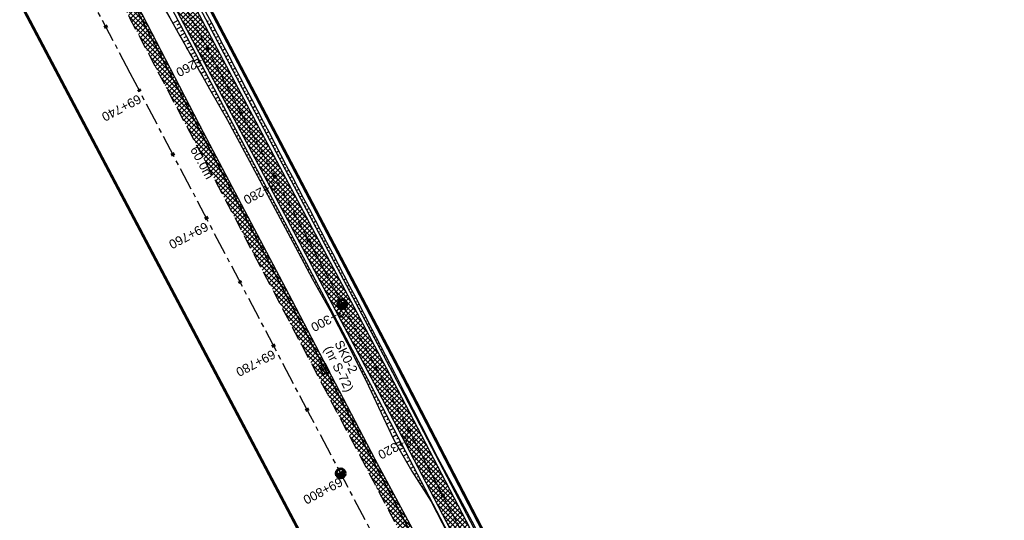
# Model space of a CAD drawing. Header units: metres. Extents: x 7529682 to 7533711, y 5721186 to 5727842.
# Tile 23 of 110: x 7531210 to 7531346, y 5724854 to 5724924. Entities that reach past the tile are written whole.
import ezdxf

# ---------------------------------------------------------------- set-up
doc = ezdxf.new("R2010")
doc.units = ezdxf.units.M
for name, pattern in [('817-dzialki-09-05-04$0$HIDDEN', [0.375, 0.25, -0.125]), ('CENTER', [50.8, 31.75, -6.35, 6.35, -6.35]), ('HIDDEN', [9.525, 6.35, -3.175])]:
    doc.linetypes.add(name, pattern=pattern)
for name, color, linetype in [('C-DROGI-SYTUACJA-ETYKIETY', 7, 'Continuous'), ('D-hatch-pobocza', 131, 'Continuous'), ('D-pobocza', 7, 'Continuous'), ('D-skarpa', 7, 'Continuous'), ('D-skarpa-kreskowanie', 7, 'Continuous')]:
    doc.layers.add(name, color=color, linetype=linetype)
doc.layers.add('D-hatch-ciag-pieszo-rowerowy', color=7, linetype='Continuous', lineweight=13, true_color=0xff9f80)
doc.layers.add('D-LR-etap-III', color=7, linetype='817-dzialki-09-05-04$0$HIDDEN', lineweight=50, true_color=0xff1aff)
for name, color, linetype, lineweight in [('D-krawędzie', 7, 'Continuous', 30), ('D-obrzeża', 7, 'Continuous', 30), ('D-oś', 10, 'CENTER', 30), ('Sieci-T-kanal technologiczny', 4, 'kt kanał technologiczny', 30)]:
    doc.layers.add(name, color=color, linetype=linetype, lineweight=lineweight)
for name, color, linetype, true_color in [('D-opis-KT-dlugosci', 7, 'Continuous', 0xff8000), ('D-opis-KT-studnie', 7, 'Continuous', 0xff8000), ('poprzeczki', 7, 'Continuous', 0x0000c7)]:
    doc.layers.add(name, color=color, linetype=linetype, true_color=true_color)
doc.styles.add('ARIAL', font='arial.ttf', dxfattribs={"height": 1})
doc.styles.get("Standard").update_dxf_attribs({"font": 'arial.ttf'})
doc.linetypes.add('kt kanał technologiczny', pattern='A,1,-0.8,["kt",Standard,S=0.5,R=0,X=-0.7,Y=-0.15],-0.3', length=2.1)

# ---------------------------------------------------------------- blocks, each defined once
blk = doc.blocks.new('kilometraz')
at = {"linetype": 'ByBlock', "lineweight": -2}
blk.add_hatch(color=0, dxfattribs=at).paths.add_polyline_path([(0, -0.28125, 0.41421356), (0.28125, 0, 0.41421356), (0, 0.28125)])
at = {"color": 0, "linetype": 'ByBlock', "lineweight": -2}
blk.add_line((0, 0.28125), (0, -0.28125), dxfattribs=at)
blk.add_circle((0, 0), 0.28125, dxfattribs=at)
blk = doc.blocks.new('AeccTickLine')
at = {"color": 0, "linetype": 'ByBlock', "lineweight": -2}
blk.add_line((0, 1), (0, -1), dxfattribs=at)
blk = doc.blocks.new('SKR2')
at = {"layer": 'Sieci-T-kanal technologiczny', "color": 2, "lineweight": 25}
for points in [[(0.03, -0.19), (0.96, -1.15), (0.28, -1.81), (-0.65, -0.84)], [(-0.04, -0.54), (0.61, -1.21), (0.23, -1.57), (-0.41, -0.9)]]:
    blk.add_lwpolyline(points, close=True, dxfattribs=at)
blk.add_lwpolyline([(-0.09, -1.23), (0.28, -0.87)], dxfattribs=at)

msp = doc.modelspace()

# ---------------------------------------------------------------- hatches: boundary and pattern name
at = {"layer": 'D-hatch-ciag-pieszo-rowerowy'}
h = msp.add_hatch(dxfattribs=at)
h.set_pattern_fill('ANSI37', color=256, scale=0.15, style=0)
h.set_pattern_definition([(45, (0.88535, 0.46493), (-0.33675960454, 0.33675960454), []), (135, (0.88535, 0.46493), (-0.33675960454, -0.33675960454), [])])
h.paths.add_polyline_path([(7531176, 5725035.63), (7531173.78, 5725034.49), (7531202.52, 5724979.8), (7531233.7, 5724920.95), (7531258.82, 5724873.47), (7531292.22, 5724809.51), (7531303.7, 5724787.48), (7531306.47, 5724787.58), (7531294.44, 5724810.66), (7531261.04, 5724874.64), (7531235.91, 5724922.12), (7531204.73, 5724980.96)])
at = {"layer": 'D-hatch-pobocza'}
h = msp.add_hatch(dxfattribs=at)
h.set_pattern_fill('ANSI37', color=256, scale=0.15, style=0)
h.set_pattern_definition([(45, (0, 0), (-0.33675960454, 0.33675960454), []), (135, (0, 0), (-0.33675960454, -0.33675960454), [])])
h.paths.add_polyline_path([(7531224.12, 5724929.62), (7531213.15, 5724949.98), (7531200.73, 5724973.91), (7531188.83, 5724996.41), (7531176.89, 5725019.33), (7531166.91, 5725038.07), (7531158.98, 5725054.06), (7531158.14, 5725051.39), (7531167.38, 5725033.77), (7531197.16, 5724976.99), (7531228.15, 5724918.03), (7531253.15, 5724870.49), (7531286.8, 5724806.65), (7531296.23, 5724788.68), (7531298.78, 5724787.52), (7531278.14, 5724826.49), (7531263.88, 5724853.83), (7531259.01, 5724862.85), (7531247.51, 5724884.88), (7531235.21, 5724908.21)])

# ---------------------------------------------------------------- linework, layer by layer
at = {"layer": 'D-krawędzie', "linetype": 'HIDDEN', "ltscale": 0.3, "flags": 128}
msp.add_lwpolyline([(7530572.01, 5726166.06), (7530599.74, 5726113.52), (7530641.56, 5726032.01), (7530660.96, 5725995.07), (7530689.13, 5725941.54), (7530707.34, 5725907.03), (7530725.26, 5725873.09), (7530743.97, 5725837.65), (7530770.53, 5725787.12), (7530787.86, 5725754.27), (7530809.9, 5725712.54), (7530824.74, 5725684.39), (7530840.86, 5725653.69), (7530860.68, 5725616.15), (7530865.28, 5725607.39), (7530878.05, 5725583.08), (7530918.17, 5725507.18), (7530950.16, 5725446.31), (7530993.42, 5725364.26), (7531022.77, 5725308.72), (7531053.81, 5725249.87), (7531081.17, 5725197.87), (7531103.9, 5725154.54), (7531128.12, 5725108.45), (7531149.3, 5725068.25), (7531167.38, 5725033.77), (7531197.16, 5724976.99), (7531228.15, 5724918.03), (7531253.15, 5724870.49), (7531286.8, 5724806.65), (7531306.74, 5724768.66), (7531335.09, 5724714.65), (7531357.32, 5724672.44), (7531373.64, 5724641.45), (7531392.16, 5724606), (7531418.48, 5724555.85), (7531439.73, 5724515.58), (7531476.36, 5724446.19), (7531491.8, 5724416.76), (7531531.9, 5724339.93), (7531557.23, 5724291.66), (7531569.85, 5724267.58), (7531591.38, 5724226.55), (7531610, 5724191.1), (7531616.88, 5724178), (7531629.98, 5724153.03), (7531641.01, 5724132.02), (7531664.91, 5724087.62), (7531677.64, 5724064.79), (7531683.11, 5724054.99), (7531686.75, 5724048.18), (7531695.45, 5724031.7), (7531703.75, 5724015.92), (7531709.21, 5724005.51), (7531719.39, 5723986.15), (7531726.3, 5723973), (7531732.74, 5723960.74), (7531735.13, 5723956.19)], dxfattribs=at)
at = {"layer": 'D-LR-etap-III', "ltscale": 10, "flags": 128}
msp.add_lwpolyline([(7531750.47, 5723895.1, 0.4, 0.4, 0), (7531750.5, 5723895.13, 0.4, 0.4, 0), (7531682.71, 5724022.92, 0.4, 0.4, 0), (7531619.18, 5724147.2, 0.4, 0.4, 0), (7531592.31, 5724198.49, 0.4, 0.4, 0), (7531553.26, 5724272.92, 0.4, 0.4, 0), (7531504.02, 5724366.79, 0.4, 0.4, 0), (7531482.09, 5724407.62, 0.4, 0.4, 0), (7531412.35, 5724541.18, 0.4, 0.4, 0), (7531388.46, 5724586.93, 0.4, 0.4, 0), (7531345.12, 5724669.94, 0.4, 0.4, 0), (7531127.66, 5725081.67, 0.4, 0.4, 0), (7531059.25, 5725211.04, 0.4, 0.4, 0), (7531008.01, 5725307.95, 0.4, 0.4, 0), (7530964.18, 5725390.84, 0.4, 0.4, 0), (7530914.56, 5725484.68, 0.4, 0.4, 0), (7530865.24, 5725577.49, 0.4, 0.4, 0), (7530840.09, 5725624.06, 0.4, 0.4, 0), (7530802.56, 5725694.92, 0.4, 0.4, 0), (7530755.54, 5725787.51, 0.4, 0.4, 0), (7530708.72, 5725876.3, 0.4, 0.4, 0), (7530695.12, 5725902.09, 0.4, 0.4, 0), (7530642.91, 5726001.08, 0.4, 0.4, 0), (7530634.93, 5726016.15, 0.4, 0.4, 0), (7530610.82, 5726061.93, 0.4, 0.4, 0), (7530610.82, 5726061.93, 0.4, 0.4, 0), (7530607.21, 5726063.51, 0.4, 0.4, 0), (7530597.42, 5726080.68, 0.4, 0.4, 0), (7530591.16, 5726088.44, 0.4, 0.4, 0), (7530581.28, 5726107.21, 0.4, 0.4, 0), (7530571.29, 5726130.56, 0.4, 0.4, 0), (7530549.55, 5726171.53, 0.4, 0.4, 0), (7530531.01, 5726206.47, 0.4, 0.4, 0), (7530516.46, 5726236.02, 0.4, 0.4, 0), (7530500.8, 5726266.14, 0.4, 0.4, 0), (7530491.35, 5726283.94, 0.4, 0.4, 0), (7530482.4, 5726303.41, 0.4, 0.4, 0), (7530482.4, 5726303.41, 0.4, 0.4, 0), (7530450.41, 5726357.28, 0.4, 0.4, 0), (7530397.76, 5726458.5, 0.4, 0.4, 0), (7530334.71, 5726583.66, 0.4, 0.4, 0), (7530303.94, 5726645.17, 0.4, 0.4, 0), (7530300.51, 5726651.78, 0.4, 0.4, 0), (7530289.21, 5726671.97, 0.4, 0.4, 0), (7530281.54, 5726685.57, 0.4, 0.4, 0), (7530261.37, 5726724.16, 0.4, 0.4, 0), (7530254.03, 5726738.21, 0.4, 0.4, 0), (7530197.22, 5726845.06, 0.4, 0.4, 0), (7530194.71, 5726849.15, 0.4, 0.4, 0), (7530195.92, 5726850.75, 0.4, 0.4, 0), (7530170.55, 5726892.96, 0.4, 0.4, 0), (7530143.17, 5726945.07, 0.4, 0.4, 0), (7530105.06, 5727018.32, 0.4, 0.4, 0), (7530100.06, 5727027.16, 0.4, 0.4, 0), (7530062.32, 5727099.63, 0.4, 0.4, 0), (7530015.38, 5727189.42, 0.4, 0.4, 0), (7529983.21, 5727250.21, 0.4, 0.4, 0), (7529953.28, 5727306.75, 0.4, 0.4, 0), (7529900.67, 5727406.16, 0.4, 0.4, 0), (7529890.63, 5727425.13, 0.4, 0.4, 0), (7529875.16, 5727454.43, 0.4, 0.4, 0), (7529857.56, 5727487.79, 0.4, 0.4, 0), (7529835.19, 5727530.19, 0.4, 0.4, 0), (7529811.74, 5727574.66, 0.4, 0.4, 0), (7529792.1, 5727611.92, 0.4, 0.4, 0), (7529768.07, 5727657.47, 0.4, 0.4, 0), (7529755.21, 5727682.13, 0.4, 0.4, 0), (7529753.31, 5727681.13, 0.4, 0.4, 0), (7529739.21, 5727707.77, 0.4, 0.4, 0), (7529735.39, 5727711.25, 0.4, 0.4, 0), (7529725.42, 5727730.2, 0.4, 0.4, 0), (7529723.55, 5727729.88, 0.4, 0.4, 0), (7529695.57, 5727782.93, 0.4, 0.4, 0), (7529717.68, 5727794.02, 0.4, 0.4, 0), (7529736.27, 5727758.65, 0.4, 0.4, 0), (7529736.27, 5727758.65, 0.4, 0.4, 0), (7529744.51, 5727750.41, 0.4, 0.4, 0), (7529744.51, 5727750.41, 0.4, 0.4, 0), (7529750.28, 5727738.55, 0.4, 0.4, 0), (7529777.11, 5727687.57, 0.4, 0.4, 0), (7529796.52, 5727651.33, 0.4, 0.4, 0), (7529814.94, 5727616.79, 0.4, 0.4, 0), (7529839.01, 5727572.3, 0.4, 0.4, 0), (7529860.62, 5727532.51, 0.4, 0.4, 0), (7529882.35, 5727491.5, 0.4, 0.4, 0), (7529904.87, 5727449.1, 0.4, 0.4, 0), (7529920.75, 5727418.88, 0.4, 0.4, 0), (7529946.68, 5727368.55, 0.4, 0.4, 0), (7529972.02, 5727320.57, 0.4, 0.4, 0), (7529987.74, 5727290.15, 0.4, 0.4, 0), (7529996.5, 5727273.66, 0.4, 0.4, 0), (7530017.54, 5727234.2, 0.4, 0.4, 0), (7530033.05, 5727204.86, 0.4, 0.4, 0), (7530051.62, 5727170.22, 0.4, 0.4, 0), (7530069.28, 5727137.02, 0.4, 0.4, 0), (7530089.39, 5727097.53, 0.4, 0.4, 0), (7530109.71, 5727060.75, 0.4, 0.4, 0), (7530136.77, 5727011.64, 0.4, 0.4, 0), (7530162.45, 5726962.74, 0.4, 0.4, 0), (7530187.67, 5726916.99, 0.4, 0.4, 0), (7530207.82, 5726879.34, 0.4, 0.4, 0), (7530230.63, 5726834.52, 0.4, 0.4, 0), (7530262.29, 5726776.62, 0.4, 0.4, 0), (7530277.51, 5726760.21, 0.4, 0.4, 0), (7530286.04, 5726744.11, 0.4, 0.4, 0), (7530288.1, 5726735.88, 0.4, 0.4, 0), (7530290.39, 5726725.05, 0.4, 0.4, 0), (7530296.18, 5726713.58, 0.4, 0.4, 0), (7530302.73, 5726701.18, 0.4, 0.4, 0), (7530325.69, 5726657.47, 0.4, 0.4, 0), (7530343.24, 5726623.65, 0.4, 0.4, 0), (7530360.23, 5726591.75, 0.4, 0.4, 0), (7530383.21, 5726548.06, 0.4, 0.4, 0), (7530406.02, 5726503.61, 0.4, 0.4, 0), (7530427.46, 5726462.62, 0.4, 0.4, 0), (7530447.93, 5726424.39, 0.4, 0.4, 0), (7530471.13, 5726379.92, 0.4, 0.4, 0), (7530490.5, 5726343.03, 0.4, 0.4, 0), (7530509.5, 5726306.73, 0.4, 0.4, 0), (7530529.89, 5726267.24, 0.4, 0.4, 0), (7530543.85, 5726238.99, 0.4, 0.4, 0), (7530554.81, 5726218.94, 0.4, 0.4, 0), (7530559.03, 5726212.22, 0.4, 0.4, 0), (7530563.06, 5726206.41, 0.4, 0.4, 0), (7530566.93, 5726200.46, 0.4, 0.4, 0), (7530569.77, 5726194.9, 0.4, 0.4, 0), (7530571.47, 5726191.28, 0.4, 0.4, 0), (7530572.84, 5726188.02, 0.4, 0.4, 0), (7530575.3, 5726182.03, 0.4, 0.4, 0), (7530579.74, 5726173.31, 0.4, 0.4, 0), (7530583.3, 5726167.41, 0.4, 0.4, 0), (7530593.4, 5726163.33, 0.4, 0.4, 0), (7530598.62, 5726155.26, 0.4, 0.4, 0), (7530608.26, 5726140.5, 0.4, 0.4, 0), (7530603.27, 5726136.83, 0.4, 0.4, 0), (7530606.53, 5726131.84, 0.4, 0.4, 0), (7530604.24, 5726124.22, 0.4, 0.4, 0), (7530605.85, 5726121.63, 0.4, 0.4, 0), (7530608.97, 5726116.16, 0.4, 0.4, 0), (7530618.11, 5726097.79, 0.4, 0.4, 0), (7530651.21, 5726034.96, 0.4, 0.4, 0), (7530670.24, 5725998.61, 0.4, 0.4, 0), (7530698.08, 5725945.95, 0.4, 0.4, 0), (7530716.51, 5725911.31, 0.4, 0.4, 0), (7530735.22, 5725875.67, 0.4, 0.4, 0), (7530752.5, 5725842.15, 0.4, 0.4, 0), (7530778.31, 5725793.5, 0.4, 0.4, 0), (7530797.5, 5725756.38, 0.4, 0.4, 0), (7530812.52, 5725728.29, 0.4, 0.4, 0), (7530820.04, 5725713.16, 0.4, 0.4, 0), (7530822.42, 5725710.19, 0.4, 0.4, 0), (7530833.15, 5725688.8, 0.4, 0.4, 0), (7530849.63, 5725656.16, 0.4, 0.4, 0), (7530867.98, 5725621.96, 0.4, 0.4, 0), (7530872.63, 5725612.89, 0.4, 0.4, 0), (7530880.35, 5725597.59, 0.4, 0.4, 0), (7530883.84, 5725593.39, 0.4, 0.4, 0), (7530891.78, 5725587.76, 0.4, 0.4, 0), (7530895.04, 5725584.28, 0.4, 0.4, 0), (7530897.03, 5725580.94, 0.4, 0.4, 0), (7530900.95, 5725579.95, 0.4, 0.4, 0), (7530904.81, 5725571.98, 0.4, 0.4, 0), (7530903.68, 5725568.57, 0.4, 0.4, 0), (7530908.9, 5725558.84, 0.4, 0.4, 0), (7530910.25, 5725545.67, 0.4, 0.4, 0), (7530912.87, 5725538.65, 0.4, 0.4, 0), (7530945.28, 5725478.46, 0.4, 0.4, 0), (7530959.69, 5725450.25, 0.4, 0.4, 0), (7531002.83, 5725368.19, 0.4, 0.4, 0), (7531044.7, 5725290.31, 0.4, 0.4, 0), (7531064.1, 5725253.21, 0.4, 0.4, 0), (7531083.01, 5725216.68, 0.4, 0.4, 0), (7531113.01, 5725158.47, 0.4, 0.4, 0), (7531137.36, 5725113.07, 0.4, 0.4, 0), (7531150.83, 5725086.71, 0.4, 0.4, 0), (7531159.75, 5725076.64, 0.4, 0.4, 0), (7531166.31, 5725074.58, 0.4, 0.4, 0), (7531172.29, 5725062.58, 0.4, 0.4, 0), (7531170.59, 5725055.61, 0.4, 0.4, 0), (7531173.73, 5725044.08, 0.4, 0.4, 0), (7531215.34, 5724964.86, 0.4, 0.4, 0), (7531238.05, 5724921.68, 0.4, 0.4, 0), (7531262.39, 5724875.28, 0.4, 0.4, 0), (7531295.59, 5724811.27, 0.4, 0.4, 0), (7531348.49, 5724712.36, 0.4, 0.4, 0), (7531363.74, 5724682.68, 0.4, 0.4, 0), (7531366.99, 5724675.87, 0.4, 0.4, 0), (7531382.54, 5724646.11, 0.4, 0.4, 0), (7531401.3, 5724610.87, 0.4, 0.4, 0), (7531428.96, 5724558.86, 0.4, 0.4, 0), (7531449.11, 5724520.4, 0.4, 0.4, 0), (7531477.29, 5724465.83, 0.4, 0.4, 0), (7531501, 5724421.11, 0.4, 0.4, 0), (7531512.12, 5724400.55, 0.4, 0.4, 0), (7531513.78, 5724396.76, 0.4, 0.4, 0), (7531526.32, 5724379.39, 0.4, 0.4, 0), (7531566.78, 5724302.74, 0.4, 0.4, 0), (7531612.28, 5724225.61, 0.4, 0.4, 0), (7531620.49, 5724210.55, 0.4, 0.4, 0), (7531631.58, 5724196.26, 0.4, 0.4, 0), (7531653.48, 5724152.43, 0.4, 0.4, 0), (7531661.15, 5724128.49, 0.4, 0.4, 0), (7531673.88, 5724101.19, 0.4, 0.4, 0), (7531684.69, 5724081.18, 0.4, 0.4, 0), (7531699.21, 5724051.17, 0.4, 0.4, 0), (7531704.03, 5724040.58, 0.4, 0.4, 0), (7531704.03, 5724040.58, 0.4, 0.4, 0), (7531703.91, 5724037.17, 0.4, 0.4, 0), (7531736.42, 5723969.23, 0.4, 0.4, 0), (7531738.29, 5723967.7, 0.4, 0.4, 0), (7531742.18, 5723962.35, 0.4, 0.4, 0), (7531744.29, 5723958.62, 0.4, 0.4, 0), (7531755.39, 5723944.19, 0.4, 0.4, 0), (7531758.69, 5723936.76, 0.4, 0.4, 0), (7531780.08, 5723929.25, 0.4, 0.4, 0), (7531792.61, 5723906.34, 0.4, 0.4, 0), (7531792.61, 5723906.34, 0.4, 0.4, 0), (7531756.96, 5723883.06, 0.4, 0.4, 0), (7531750.46, 5723895.13, 0.4, 0.4, 0), (7531750.46, 5723895.13, 0, 0, 0)], format="xyseb", dxfattribs=at)
at = {"layer": 'D-obrzeża'}
for points in [[(7531162.55, 5725061.32), (7531165.88, 5725054.96, -0.068574), (7531167.27, 5725051.11), (7531167.91, 5725048.07, 0.068789), (7531170.7, 5725040.34), (7531202.52, 5724979.8), (7531233.7, 5724920.95), (7531258.82, 5724873.47), (7531292.22, 5724809.51), (7531312.05, 5724771.45), (7531340.42, 5724719.34, -0.00902), (7531345.43, 5724709.74), (7531362.63, 5724675.23), (7531378.96, 5724644.24), (7531397.48, 5724608.78), (7531423.79, 5724558.65), (7531445.04, 5724518.38), (7531473.71, 5724463.87), (7531497.09, 5724419.32), (7531505.91, 5724402.51, -0.033171), (7531508.59, 5724396.45), (7531511.25, 5724389.16)], [(7531306.47, 5724787.58), (7531294.44, 5724810.66), (7531261.04, 5724874.64), (7531235.91, 5724922.12), (7531204.73, 5724980.96), (7531173.08, 5725041.2, -0.068789), (7531170.29, 5725048.92), (7531169.64, 5725051.96, 0.068574), (7531168.26, 5725055.81), (7531166.71, 5725058.76, -0.29099), (7531166.89, 5725060.9), (7531168.11, 5725062.5)]]:
    msp.add_lwpolyline(points, format="xyb", dxfattribs=at)
at = {"layer": 'D-oś', "ltscale": 0.03}
msp.add_lwpolyline([(7531156.87, 5725074.83), (7531166.99, 5725055.55, -0.068732), (7531168.48, 5725051.43), (7531169.1, 5725048.5, 0.068783), (7531171.89, 5725040.78), (7531203.62, 5724980.38), (7531234.8, 5724921.53), (7531259.93, 5724874.06), (7531293.33, 5724810.09), (7531313.16, 5724772.03), (7531341.53, 5724719.92, -0.009023), (7531346.53, 5724710.32), (7531363.73, 5724675.82), (7531380.06, 5724644.82), (7531398.58, 5724609.36), (7531424.9, 5724559.23), (7531446.14, 5724518.96), (7531474.82, 5724464.45), (7531498.2, 5724419.9)], format="xyb", dxfattribs=at)
at = {"layer": 'D-oś', "ltscale": 0.1}
msp.add_lwpolyline([(7531488.68, 5724414.9), (7531465.3, 5724459.45), (7531436.63, 5724513.95), (7531415.38, 5724554.22), (7531389.06, 5724604.38), (7531370.55, 5724639.83), (7531354.22, 5724670.81), (7531332, 5724713.02), (7531303.64, 5724767.04), (7531283.7, 5724805.02), (7531250.06, 5724868.86), (7531225.05, 5724916.41), (7531194.07, 5724975.36), (7531164.28, 5725032.14), (7531146.2, 5725066.62)], dxfattribs=at)
at = {"layer": 'D-pobocza'}
for points in [[(7531307.02, 5724787.6), (7531294.88, 5724810.9), (7531261.48, 5724874.87), (7531236.35, 5724922.35), (7531205.17, 5724981.2), (7531173.55, 5725041.37, -0.068789), (7531170.76, 5725049.1), (7531170.12, 5725052.13, 0.068574), (7531168.73, 5725055.99), (7531167.15, 5725059, -0.29099), (7531167.29, 5725060.6), (7531168.71, 5725062.47)], [(7531162.21, 5725060.88), (7531165.41, 5725054.79, -0.068574), (7531166.8, 5725050.94), (7531167.44, 5725047.9, 0.068789), (7531170.23, 5725040.17), (7531202.07, 5724979.56), (7531233.25, 5724920.72), (7531258.38, 5724873.24), (7531291.78, 5724809.28), (7531303.16, 5724787.45)]]:
    msp.add_lwpolyline(points, format="xyb", dxfattribs=at)
msp.add_lwpolyline([(7531298.78, 5724787.52), (7531278.14, 5724826.49), (7531263.88, 5724853.83), (7531259.01, 5724862.85), (7531247.51, 5724884.88), (7531235.21, 5724908.21), (7531224.12, 5724929.62), (7531213.15, 5724949.98), (7531200.73, 5724973.91), (7531188.83, 5724996.41), (7531176.89, 5725019.33), (7531166.91, 5725038.07), (7531158.98, 5725054.06), (7531158.14, 5725051.39)], dxfattribs=at)
at = {"layer": 'D-skarpa', "linetype": 'Continuous'}
for points in [[(7531230.71, 5724934.05, -0.000223), (7531256.28, 5724885.36), (7531258.57, 5724880.91), (7531261.65, 5724874.96), (7531263.15, 5724872.01), (7531267.69, 5724863.1), (7531270.05, 5724858.69), (7531272.44, 5724854.3), (7531274.72, 5724849.85), (7531277, 5724845.4), (7531279.38, 5724841), (7531281.74, 5724836.59), (7531286.35, 5724827.72), (7531288.53, 5724823.21), (7531290.82, 5724818.77), (7531293.12, 5724814.33), (7531294.92, 5724810.92), (7531295.46, 5724809.9), (7531297.81, 5724805.5), (7531302.62, 5724796.73), (7531305.02, 5724792.34), (7531307.28, 5724787.88), (7531307.42, 5724787.61)], [(7531228.71, 5724927.34, -0.000386), (7531236.05, 5724914.25), (7531238.56, 5724909.92), (7531240.91, 5724905.51), (7531247.96, 5724892.27), (7531250.35, 5724887.87), (7531252.78, 5724883.51), (7531255.08, 5724879.07), (7531257.34, 5724874.6), (7531258.08, 5724873.08), (7531259.49, 5724870.1), (7531261.63, 5724865.58), (7531264.11, 5724861.23), (7531266.81, 5724857), (7531269.08, 5724852.55), (7531271.48, 5724848.15), (7531280.42, 5724830.26), (7531282.74, 5724825.83), (7531291.63, 5724809.2), (7531292.17, 5724808.2), (7531299.22, 5724794.96), (7531301.52, 5724790.52), (7531303.08, 5724787.45)]]:
    msp.add_lwpolyline(points, format="xyb", dxfattribs=at)
at = {"layer": 'D-skarpa-kreskowanie', "linetype": 'Continuous'}
for p, q in [((7531231.67, 5724923.71, 108.37), (7531230.91, 5724923.31, 107.8)), ((7531231.9, 5724923.27, 108.37), (7531231.52, 5724923.07, 108.09)), ((7531235.71, 5724923.56, 108.5), (7531235.91, 5724923.66, 108.35)), ((7531235.94, 5724923.11, 108.5), (7531236.34, 5724923.33, 108.2)), ((7531232.13, 5724922.83, 108.37), (7531231.39, 5724922.43, 107.81)), ((7531232.6, 5724921.95, 108.37), (7531231.87, 5724921.56, 107.82)), ((7531232.37, 5724922.39, 108.37), (7531232, 5724922.19, 108.09)), ((7531236.18, 5724922.67, 108.51), (7531236.38, 5724922.78, 108.35)), ((7531236.41, 5724922.23, 108.51), (7531236.81, 5724922.44, 108.21)), ((7531233.07, 5724921.06, 108.38), (7531232.35, 5724920.68, 107.83)), ((7531232.84, 5724921.5, 108.37), (7531232.47, 5724921.31, 108.1)), ((7531233.3, 5724920.62, 108.38), (7531232.95, 5724920.43, 108.11)), ((7531236.65, 5724921.79, 108.51), (7531236.84, 5724921.89, 108.36)), ((7531236.88, 5724921.35, 108.51), (7531237.27, 5724921.56, 108.21)), ((7531237.11, 5724920.9, 108.51), (7531237.31, 5724921.01, 108.36)), ((7531237.35, 5724920.46, 108.51), (7531237.74, 5724920.67, 108.21)), ((7531233.54, 5724920.18, 108.38), (7531232.83, 5724919.8, 107.84)), ((7531234.01, 5724919.29, 108.38), (7531233.3, 5724918.92, 107.85)), ((7531233.77, 5724919.74, 108.38), (7531233.42, 5724919.55, 108.11)), ((7531237.58, 5724920.02, 108.51), (7531237.78, 5724920.12, 108.36)), ((7531237.82, 5724919.58, 108.51), (7531238.2, 5724919.78, 108.22)), ((7531238.05, 5724919.14, 108.51), (7531238.24, 5724919.24, 108.37)), ((7531234.47, 5724918.41, 108.38), (7531233.8, 5724918.05, 107.87)), ((7531234.24, 5724918.85, 108.38), (7531233.89, 5724918.67, 108.12)), ((7531234.71, 5724917.97, 108.38), (7531234.38, 5724917.8, 108.14)), ((7531238.28, 5724918.7, 108.51), (7531238.67, 5724918.9, 108.22)), ((7531238.52, 5724918.25, 108.51), (7531238.71, 5724918.35, 108.37)), ((7531238.75, 5724917.81, 108.52), (7531239.13, 5724918.01, 108.23)), ((7531234.94, 5724917.53, 108.38), (7531234.31, 5724917.19, 107.91)), ((7531235.41, 5724916.64, 108.38), (7531234.82, 5724916.33, 107.94)), ((7531235.18, 5724917.09, 108.38), (7531234.87, 5724916.92, 108.15)), ((7531238.99, 5724917.37, 108.52), (7531239.18, 5724917.47, 108.37)), ((7531239.22, 5724916.93, 108.52), (7531239.6, 5724917.13, 108.23)), ((7531239.45, 5724916.49, 108.52), (7531239.64, 5724916.59, 108.38)), ((7531235.88, 5724915.76, 108.39), (7531235.33, 5724915.47, 107.97)), ((7531235.64, 5724916.2, 108.39), (7531235.36, 5724916.05, 108.17)), ((7531236.11, 5724915.32, 108.39), (7531235.85, 5724915.18, 108.19)), ((7531239.69, 5724916.04, 108.52), (7531240.06, 5724916.24, 108.24)), ((7531239.92, 5724915.6, 108.52), (7531240.11, 5724915.7, 108.38)), ((7531240.15, 5724915.16, 108.52), (7531240.53, 5724915.36, 108.24)), ((7531236.35, 5724914.88, 108.39), (7531235.84, 5724914.61, 108)), ((7531236.58, 5724914.43, 108.39), (7531236.33, 5724914.3, 108.2)), ((7531236.81, 5724913.99, 108.39), (7531236.34, 5724913.74, 108.03)), ((7531240.39, 5724914.72, 108.52), (7531240.57, 5724914.82, 108.38)), ((7531240.62, 5724914.28, 108.52), (7531240.99, 5724914.47, 108.24)), ((7531240.86, 5724913.83, 108.52), (7531241.04, 5724913.93, 108.39)), ((7531237.05, 5724913.55, 108.39), (7531236.82, 5724913.43, 108.22)), ((7531237.28, 5724913.11, 108.39), (7531236.84, 5724912.88, 108.06)), ((7531237.51, 5724912.67, 108.39), (7531237.31, 5724912.55, 108.24)), ((7531241.09, 5724913.39, 108.53), (7531241.46, 5724913.59, 108.25)), ((7531241.32, 5724912.95, 108.53), (7531241.51, 5724913.05, 108.39)), ((7531241.56, 5724912.51, 108.53), (7531241.92, 5724912.7, 108.25)), ((7531237.75, 5724912.22, 108.39), (7531237.35, 5724912.01, 108.09)), ((7531237.98, 5724911.78, 108.4), (7531237.79, 5724911.68, 108.25)), ((7531238.22, 5724911.34, 108.4), (7531237.85, 5724911.15, 108.12)), ((7531241.79, 5724912.07, 108.53), (7531241.97, 5724912.16, 108.39)), ((7531242.03, 5724911.62, 108.53), (7531242.39, 5724911.82, 108.26)), ((7531242.26, 5724911.18, 108.53), (7531242.44, 5724911.28, 108.39)), ((7531238.45, 5724910.9, 108.4), (7531238.28, 5724910.81, 108.27)), ((7531238.68, 5724910.46, 108.4), (7531238.35, 5724910.28, 108.15)), ((7531238.92, 5724910.01, 108.4), (7531238.76, 5724909.93, 108.28)), ((7531242.49, 5724910.74, 108.53), (7531242.85, 5724910.93, 108.26)), ((7531242.73, 5724910.3, 108.53), (7531242.91, 5724910.39, 108.4)), ((7531242.96, 5724909.86, 108.53), (7531243.32, 5724910.05, 108.26)), ((7531239.15, 5724909.57, 108.4), (7531238.84, 5724909.41, 108.16)), ((7531239.39, 5724909.13, 108.4), (7531239.23, 5724909.05, 108.28)), ((7531239.62, 5724908.69, 108.4), (7531239.31, 5724908.52, 108.17)), ((7531239.85, 5724908.25, 108.4), (7531239.7, 5724908.16, 108.28)), ((7531243.2, 5724909.41, 108.53), (7531243.37, 5724909.51, 108.4)), ((7531243.43, 5724908.97, 108.53), (7531243.78, 5724909.16, 108.27)), ((7531243.66, 5724908.53, 108.54), (7531243.84, 5724908.62, 108.4)), ((7531243.9, 5724908.09, 108.54), (7531244.25, 5724908.27, 108.27)), ((7531240.09, 5724907.8, 108.4), (7531239.78, 5724907.64, 108.17)), ((7531240.32, 5724907.36, 108.4), (7531240.17, 5724907.28, 108.29)), ((7531240.56, 5724906.92, 108.41), (7531240.24, 5724906.76, 108.17)), ((7531244.13, 5724907.65, 108.54), (7531244.3, 5724907.74, 108.41)), ((7531244.36, 5724907.21, 108.54), (7531244.71, 5724907.39, 108.28)), ((7531240.79, 5724906.48, 108.41), (7531240.63, 5724906.4, 108.29)), ((7531241.02, 5724906.04, 108.41), (7531240.71, 5724905.87, 108.17)), ((7531241.26, 5724905.6, 108.41), (7531241.1, 5724905.51, 108.29)), ((7531244.6, 5724906.76, 108.54), (7531244.77, 5724906.85, 108.41)), ((7531244.83, 5724906.32, 108.54), (7531245.18, 5724906.5, 108.28)), ((7531245.07, 5724905.88, 108.54), (7531245.24, 5724905.97, 108.41)), ((7531245.3, 5724905.44, 108.54), (7531245.64, 5724905.62, 108.29)), ((7531241.49, 5724905.15, 108.41), (7531241.18, 5724904.99, 108.18)), ((7531241.72, 5724904.71, 108.41), (7531241.57, 5724904.63, 108.29)), ((7531241.96, 5724904.27, 108.41), (7531241.65, 5724904.11, 108.18)), ((7531245.53, 5724905, 108.54), (7531245.7, 5724905.09, 108.42)), ((7531245.77, 5724904.55, 108.54), (7531246.11, 5724904.73, 108.29)), ((7531246, 5724904.11, 108.54), (7531246.17, 5724904.2, 108.42)), ((7531242.19, 5724903.83, 108.41), (7531242.04, 5724903.75, 108.3)), ((7531242.43, 5724903.39, 108.41), (7531242.12, 5724903.22, 108.18)), ((7531242.66, 5724902.94, 108.41), (7531242.51, 5724902.86, 108.3)), ((7531246.24, 5724903.67, 108.55), (7531246.57, 5724903.85, 108.29)), ((7531246.47, 5724903.23, 108.55), (7531246.64, 5724903.32, 108.42)), ((7531246.7, 5724902.79, 108.55), (7531247.04, 5724902.96, 108.3)), ((7531242.89, 5724902.5, 108.41), (7531242.59, 5724902.34, 108.19)), ((7531243.13, 5724902.06, 108.42), (7531242.98, 5724901.98, 108.3)), ((7531243.36, 5724901.62, 108.42), (7531243.06, 5724901.46, 108.19)), ((7531246.94, 5724902.34, 108.55), (7531247.1, 5724902.43, 108.42)), ((7531247.17, 5724901.9, 108.55), (7531247.5, 5724902.08, 108.3)), ((7531247.41, 5724901.46, 108.55), (7531247.57, 5724901.55, 108.43)), ((7531243.6, 5724901.18, 108.42), (7531243.45, 5724901.1, 108.3)), ((7531243.83, 5724900.73, 108.42), (7531243.53, 5724900.58, 108.19)), ((7531244.06, 5724900.29, 108.42), (7531243.92, 5724900.21, 108.31)), ((7531247.64, 5724901.02, 108.55), (7531247.96, 5724901.19, 108.31)), ((7531247.87, 5724900.58, 108.55), (7531248.04, 5724900.66, 108.43)), ((7531248.11, 5724900.13, 108.55), (7531248.43, 5724900.31, 108.31)), ((7531244.3, 5724899.85, 108.42), (7531244, 5724899.69, 108.2)), ((7531244.53, 5724899.41, 108.42), (7531244.38, 5724899.33, 108.31)), ((7531244.77, 5724898.97, 108.42), (7531244.47, 5724898.81, 108.2)), ((7531248.34, 5724899.69, 108.55), (7531248.5, 5724899.78, 108.43)), ((7531248.57, 5724899.25, 108.56), (7531248.89, 5724899.42, 108.31)), ((7531248.81, 5724898.81, 108.56), (7531248.97, 5724898.89, 108.44)), ((7531245, 5724898.52, 108.42), (7531244.85, 5724898.45, 108.31)), ((7531245.23, 5724898.08, 108.42), (7531244.94, 5724897.93, 108.2)), ((7531245.47, 5724897.64, 108.43), (7531245.32, 5724897.56, 108.32)), ((7531249.04, 5724898.37, 108.56), (7531249.36, 5724898.53, 108.32)), ((7531249.28, 5724897.93, 108.56), (7531249.43, 5724898.01, 108.44)), ((7531249.51, 5724897.48, 108.56), (7531249.82, 5724897.65, 108.32)), ((7531245.7, 5724897.2, 108.43), (7531245.41, 5724897.05, 108.21)), ((7531245.94, 5724896.76, 108.43), (7531245.79, 5724896.68, 108.32)), ((7531246.17, 5724896.31, 108.43), (7531245.88, 5724896.16, 108.21)), ((7531249.74, 5724897.04, 108.56), (7531249.9, 5724897.12, 108.44)), ((7531249.98, 5724896.6, 108.56), (7531250.29, 5724896.76, 108.33)), ((7531250.21, 5724896.16, 108.56), (7531250.37, 5724896.24, 108.45)), ((7531246.4, 5724895.87, 108.43), (7531246.26, 5724895.8, 108.32)), ((7531246.64, 5724895.43, 108.43), (7531246.35, 5724895.28, 108.21)), ((7531246.87, 5724894.99, 108.43), (7531246.73, 5724894.91, 108.32)), ((7531250.45, 5724895.72, 108.56), (7531250.75, 5724895.88, 108.33)), ((7531250.68, 5724895.27, 108.56), (7531250.83, 5724895.35, 108.45)), ((7531250.91, 5724894.83, 108.56), (7531251.22, 5724894.99, 108.34)), ((7531247.1, 5724894.55, 108.43), (7531246.82, 5724894.4, 108.22)), ((7531247.34, 5724894.11, 108.43), (7531247.2, 5724894.03, 108.33)), ((7531247.57, 5724893.66, 108.43), (7531247.29, 5724893.51, 108.22)), ((7531247.81, 5724893.22, 108.43), (7531247.67, 5724893.15, 108.33)), ((7531251.15, 5724894.39, 108.57), (7531251.3, 5724894.47, 108.45)), ((7531251.38, 5724893.95, 108.57), (7531251.68, 5724894.11, 108.34)), ((7531251.62, 5724893.51, 108.57), (7531251.77, 5724893.59, 108.45)), ((7531251.85, 5724893.06, 108.57), (7531252.15, 5724893.22, 108.34)), ((7531248.04, 5724892.78, 108.44), (7531247.76, 5724892.63, 108.22)), ((7531248.27, 5724892.34, 108.44), (7531248.14, 5724892.26, 108.33)), ((7531248.51, 5724891.9, 108.44), (7531248.24, 5724891.75, 108.23)), ((7531252.08, 5724892.62, 108.57), (7531252.23, 5724892.7, 108.46)), ((7531252.32, 5724892.18, 108.57), (7531252.61, 5724892.34, 108.35)), ((7531248.74, 5724891.45, 108.44), (7531248.61, 5724891.38, 108.34)), ((7531248.98, 5724891.01, 108.44), (7531248.71, 5724890.87, 108.24)), ((7531249.21, 5724890.57, 108.44), (7531249.08, 5724890.5, 108.34)), ((7531252.55, 5724891.74, 108.57), (7531252.7, 5724891.82, 108.46)), ((7531252.79, 5724891.3, 108.57), (7531253.08, 5724891.45, 108.35)), ((7531253.02, 5724890.85, 108.57), (7531253.16, 5724890.93, 108.46)), ((7531253.25, 5724890.41, 108.57), (7531253.54, 5724890.57, 108.36)), ((7531249.44, 5724890.13, 108.44), (7531249.19, 5724889.99, 108.25)), ((7531249.68, 5724889.69, 108.44), (7531249.55, 5724889.62, 108.35)), ((7531249.91, 5724889.24, 108.44), (7531249.67, 5724889.12, 108.26)), ((7531253.49, 5724889.97, 108.58), (7531253.63, 5724890.05, 108.47)), ((7531253.72, 5724889.53, 108.58), (7531254.01, 5724889.68, 108.36)), ((7531253.95, 5724889.09, 108.58), (7531254.1, 5724889.16, 108.47)), ((7531250.15, 5724888.8, 108.44), (7531250.03, 5724888.74, 108.36)), ((7531250.38, 5724888.36, 108.45), (7531250.15, 5724888.24, 108.27)), ((7531250.61, 5724887.92, 108.45), (7531250.5, 5724887.86, 108.36)), ((7531254.19, 5724888.64, 108.58), (7531254.47, 5724888.79, 108.36)), ((7531254.42, 5724888.2, 108.58), (7531254.56, 5724888.28, 108.47)), ((7531254.66, 5724887.76, 108.58), (7531254.94, 5724887.91, 108.37)), ((7531250.85, 5724887.48, 108.45), (7531250.63, 5724887.36, 108.29)), ((7531251.08, 5724887.03, 108.45), (7531250.98, 5724886.98, 108.37)), ((7531251.31, 5724886.59, 108.45), (7531251.12, 5724886.49, 108.3)), ((7531254.89, 5724887.32, 108.58), (7531255.03, 5724887.39, 108.48)), ((7531255.12, 5724886.88, 108.58), (7531255.4, 5724887.02, 108.37)), ((7531255.36, 5724886.44, 108.58), (7531255.5, 5724886.51, 108.48)), ((7531251.55, 5724886.15, 108.45), (7531251.46, 5724886.1, 108.38)), ((7531251.78, 5724885.71, 108.45), (7531251.61, 5724885.62, 108.32)), ((7531252.02, 5724885.27, 108.45), (7531251.93, 5724885.22, 108.39)), ((7531255.59, 5724885.99, 108.58), (7531255.87, 5724886.14, 108.38)), ((7531255.83, 5724885.55, 108.58), (7531255.96, 5724885.62, 108.48)), ((7531256.06, 5724885.11, 108.59), (7531256.33, 5724885.25, 108.38)), ((7531252.25, 5724884.82, 108.45), (7531252.09, 5724884.74, 108.33)), ((7531252.48, 5724884.38, 108.45), (7531252.41, 5724884.34, 108.4)), ((7531252.72, 5724883.94, 108.45), (7531252.58, 5724883.87, 108.35)), ((7531256.29, 5724884.67, 108.59), (7531256.43, 5724884.74, 108.49)), ((7531256.53, 5724884.23, 108.59), (7531256.79, 5724884.36, 108.39)), ((7531256.76, 5724883.78, 108.59), (7531256.89, 5724883.85, 108.49)), ((7531252.95, 5724883.5, 108.46), (7531252.89, 5724883.46, 108.41)), ((7531253.19, 5724883.06, 108.46), (7531253.05, 5724882.99, 108.36)), ((7531253.42, 5724882.62, 108.46), (7531253.35, 5724882.58, 108.41)), ((7531257, 5724883.34, 108.59), (7531257.25, 5724883.48, 108.4)), ((7531257.23, 5724882.9, 108.59), (7531257.35, 5724882.97, 108.5)), ((7531257.46, 5724882.46, 108.59), (7531257.71, 5724882.59, 108.41)), ((7531253.65, 5724882.17, 108.46), (7531253.51, 5724882.1, 108.35)), ((7531253.89, 5724881.73, 108.46), (7531253.81, 5724881.69, 108.4)), ((7531254.12, 5724881.29, 108.46), (7531253.97, 5724881.21, 108.35)), ((7531257.7, 5724882.02, 108.59), (7531257.82, 5724882.08, 108.5)), ((7531257.93, 5724881.57, 108.59), (7531258.17, 5724881.7, 108.41)), ((7531258.16, 5724881.13, 108.59), (7531258.28, 5724881.19, 108.51)), ((7531254.36, 5724880.85, 108.46), (7531254.28, 5724880.81, 108.4)), ((7531254.59, 5724880.41, 108.46), (7531254.43, 5724880.32, 108.34)), ((7531254.82, 5724879.96, 108.46), (7531254.74, 5724879.92, 108.4)), ((7531258.4, 5724880.69, 108.59), (7531258.63, 5724880.81, 108.42)), ((7531258.63, 5724880.25, 108.6), (7531258.74, 5724880.31, 108.51)), ((7531258.87, 5724879.81, 108.6), (7531259.09, 5724879.92, 108.43)), ((7531255.06, 5724879.52, 108.46), (7531254.89, 5724879.43, 108.34)), ((7531255.29, 5724879.08, 108.46), (7531255.2, 5724879.03, 108.4)), ((7531255.52, 5724878.64, 108.47), (7531255.34, 5724878.54, 108.33)), ((7531255.76, 5724878.2, 108.47), (7531255.66, 5724878.15, 108.4)), ((7531259.1, 5724879.36, 108.6), (7531259.21, 5724879.42, 108.52)), ((7531259.33, 5724878.92, 108.6), (7531259.55, 5724879.03, 108.44)), ((7531259.57, 5724878.48, 108.6), (7531259.67, 5724878.54, 108.52)), ((7531255.99, 5724877.75, 108.47), (7531255.8, 5724877.65, 108.32)), ((7531256.23, 5724877.31, 108.47), (7531256.12, 5724877.26, 108.39)), ((7531256.46, 5724876.87, 108.47), (7531256.25, 5724876.76, 108.31)), ((7531259.8, 5724878.04, 108.6), (7531260, 5724878.15, 108.45)), ((7531260.04, 5724877.6, 108.6), (7531260.13, 5724877.65, 108.53)), ((7531260.27, 5724877.15, 108.6), (7531260.46, 5724877.26, 108.46)), ((7531256.69, 5724876.43, 108.47), (7531256.58, 5724876.37, 108.39)), ((7531256.93, 5724875.99, 108.47), (7531256.7, 5724875.87, 108.3)), ((7531257.16, 5724875.54, 108.47), (7531257.04, 5724875.48, 108.38)), ((7531260.5, 5724876.71, 108.6), (7531260.6, 5724876.76, 108.53)), ((7531260.74, 5724876.27, 108.6), (7531260.92, 5724876.37, 108.47)), ((7531260.97, 5724875.83, 108.61), (7531261.06, 5724875.88, 108.54)), ((7531261.21, 5724875.39, 108.61), (7531261.38, 5724875.48, 108.47)), ((7531257.4, 5724875.1, 108.47), (7531257.15, 5724874.97, 108.29)), ((7531257.63, 5724874.66, 108.47), (7531257.5, 5724874.59, 108.38)), ((7531257.86, 5724874.22, 108.48), (7531257.6, 5724874.08, 108.27)), ((7531261.44, 5724874.95, 108.61), (7531261.52, 5724874.99, 108.54)), ((7531261.67, 5724874.5, 108.61), (7531261.84, 5724874.59, 108.48)), ((7531261.9, 5724874.06, 108.61), (7531261.98, 5724874.1, 108.55)), ((7531258.1, 5724873.78, 108.48), (7531257.96, 5724873.7, 108.37)), ((7531258.33, 5724873.34, 108.48), (7531258.04, 5724873.18, 108.25)), ((7531258.56, 5724872.89, 108.48), (7531258.41, 5724872.81, 108.36)), ((7531262.13, 5724873.62, 108.61), (7531262.29, 5724873.7, 108.49)), ((7531262.37, 5724873.17, 108.61), (7531262.44, 5724873.21, 108.55)), ((7531262.6, 5724872.73, 108.61), (7531262.75, 5724872.81, 108.5)), ((7531258.79, 5724872.45, 108.48), (7531258.46, 5724872.28, 108.23)), ((7531259.03, 5724872.01, 108.48), (7531258.85, 5724871.91, 108.35)), ((7531259.26, 5724871.56, 108.48), (7531258.89, 5724871.37, 108.21)), ((7531262.83, 5724872.29, 108.61), (7531262.9, 5724872.32, 108.56)), ((7531263.06, 5724871.84, 108.61), (7531263.2, 5724871.92, 108.51)), ((7531263.29, 5724871.4, 108.61), (7531263.36, 5724871.44, 108.56)), ((7531259.49, 5724871.12, 108.48), (7531259.3, 5724871.02, 108.34)), ((7531259.72, 5724870.68, 108.48), (7531259.32, 5724870.47, 108.18)), ((7531259.95, 5724870.23, 108.48), (7531259.74, 5724870.12, 108.33)), ((7531263.52, 5724870.96, 108.62), (7531263.65, 5724871.02, 108.52)), ((7531263.75, 5724870.51, 108.62), (7531263.82, 5724870.55, 108.57)), ((7531263.99, 5724870.07, 108.62), (7531264.11, 5724870.13, 108.53)), ((7531260.18, 5724869.79, 108.48), (7531259.75, 5724869.56, 108.16)), ((7531260.65, 5724868.9, 108.49), (7531260.18, 5724868.66, 108.13)), ((7531260.42, 5724869.35, 108.49), (7531260.19, 5724869.23, 108.32)), ((7531264.22, 5724869.63, 108.62), (7531264.28, 5724869.66, 108.57)), ((7531264.45, 5724869.18, 108.62), (7531264.56, 5724869.24, 108.53)), ((7531264.68, 5724868.74, 108.62), (7531264.73, 5724868.77, 108.58)), ((7531261.11, 5724868.02, 108.49), (7531260.6, 5724867.75, 108.11)), ((7531260.88, 5724868.46, 108.49), (7531260.63, 5724868.33, 108.3)), ((7531261.34, 5724867.57, 108.49), (7531261.08, 5724867.44, 108.29)), ((7531264.91, 5724868.3, 108.62), (7531265.01, 5724868.35, 108.54)), ((7531265.14, 5724867.85, 108.62), (7531265.19, 5724867.88, 108.59)), ((7531265.37, 5724867.41, 108.62), (7531265.47, 5724867.46, 108.55)), ((7531261.57, 5724867.13, 108.49), (7531261.03, 5724866.85, 108.08)), ((7531262.04, 5724866.24, 108.49), (7531261.46, 5724865.94, 108.06)), ((7531261.8, 5724866.69, 108.49), (7531261.52, 5724866.54, 108.28)), ((7531265.61, 5724866.97, 108.62), (7531265.65, 5724866.99, 108.59)), ((7531265.84, 5724866.52, 108.62), (7531265.92, 5724866.57, 108.56)), ((7531266.07, 5724866.08, 108.63), (7531266.11, 5724866.1, 108.6)), ((7531262.5, 5724865.36, 108.49), (7531261.93, 5724865.06, 108.07)), ((7531262.27, 5724865.8, 108.49), (7531261.97, 5724865.65, 108.27)), ((7531262.73, 5724864.91, 108.49), (7531262.45, 5724864.77, 108.29)), ((7531266.3, 5724865.64, 108.63), (7531266.38, 5724865.68, 108.57)), ((7531266.53, 5724865.19, 108.63), (7531266.57, 5724865.21, 108.6)), ((7531266.76, 5724864.75, 108.63), (7531266.83, 5724864.79, 108.58)), ((7531262.96, 5724864.47, 108.5), (7531262.42, 5724864.19, 108.09)), ((7531263.42, 5724863.58, 108.5), (7531262.92, 5724863.32, 108.12)), ((7531263.19, 5724864.03, 108.5), (7531262.93, 5724863.89, 108.3)), ((7531266.99, 5724864.31, 108.63), (7531267.02, 5724864.32, 108.61)), ((7531267.23, 5724863.87, 108.63), (7531267.28, 5724863.89, 108.59)), ((7531267.46, 5724863.42, 108.63), (7531267.48, 5724863.44, 108.61)), ((7531263.66, 5724863.14, 108.5), (7531263.41, 5724863.01, 108.31)), ((7531263.89, 5724862.7, 108.5), (7531263.41, 5724862.45, 108.14)), ((7531264.12, 5724862.25, 108.5), (7531263.89, 5724862.14, 108.33)), ((7531264.35, 5724861.81, 108.5), (7531263.91, 5724861.58, 108.17)), ((7531267.69, 5724862.98, 108.63), (7531267.74, 5724863, 108.6)), ((7531267.92, 5724862.54, 108.63), (7531267.95, 5724862.55, 108.61)), ((7531268.15, 5724862.09, 108.63), (7531268.21, 5724862.12, 108.59)), ((7531264.58, 5724861.37, 108.5), (7531264.37, 5724861.26, 108.34)), ((7531264.81, 5724860.93, 108.5), (7531264.43, 5724860.73, 108.22)), ((7531265.04, 5724860.48, 108.5), (7531264.87, 5724860.39, 108.38)), ((7531268.38, 5724861.65, 108.64), (7531268.41, 5724861.67, 108.61)), ((7531268.61, 5724861.21, 108.64), (7531268.68, 5724861.24, 108.58)), ((7531268.85, 5724860.76, 108.64), (7531268.88, 5724860.78, 108.61)), ((7531265.28, 5724860.04, 108.51), (7531264.97, 5724859.88, 108.29)), ((7531265.51, 5724859.6, 108.51), (7531265.37, 5724859.53, 108.42)), ((7531265.74, 5724859.15, 108.51), (7531265.51, 5724859.03, 108.37)), ((7531269.08, 5724860.32, 108.64), (7531269.15, 5724860.36, 108.58)), ((7531269.31, 5724859.88, 108.64), (7531269.35, 5724859.9, 108.61)), ((7531269.54, 5724859.43, 108.64), (7531269.63, 5724859.48, 108.57)), ((7531265.97, 5724858.71, 108.51), (7531265.88, 5724858.66, 108.46)), ((7531266.2, 5724858.27, 108.51), (7531266.05, 5724858.19, 108.44)), ((7531266.43, 5724857.82, 108.51), (7531266.38, 5724857.79, 108.49)), ((7531269.77, 5724858.99, 108.64), (7531269.82, 5724859.01, 108.61)), ((7531270, 5724858.55, 108.64), (7531270.1, 5724858.6, 108.57)), ((7531270.23, 5724858.1, 108.64), (7531270.29, 5724858.13, 108.6)), ((7531270.47, 5724857.66, 108.64), (7531270.58, 5724857.72, 108.56)), ((7531266.59, 5724857.34, 108.51), (7531266.66, 5724857.38, 108.51)), ((7531266.86, 5724856.92, 108.54), (7531266.88, 5724856.93, 108.53)), ((7531267.08, 5724856.47, 108.55), (7531267.13, 5724856.49, 108.51)), ((7531270.7, 5724857.22, 108.64), (7531270.76, 5724857.25, 108.6)), ((7531270.93, 5724856.77, 108.65), (7531271.06, 5724856.84, 108.55)), ((7531271.16, 5724856.33, 108.65), (7531271.23, 5724856.37, 108.59)), ((7531267.31, 5724856.02, 108.55), (7531267.33, 5724856.04, 108.53)), ((7531267.54, 5724855.58, 108.55), (7531267.59, 5724855.61, 108.51)), ((7531267.76, 5724855.13, 108.56), (7531267.79, 5724855.15, 108.54)), ((7531271.39, 5724855.89, 108.65), (7531271.54, 5724855.96, 108.54)), ((7531271.62, 5724855.44, 108.65), (7531271.7, 5724855.48, 108.59)), ((7531271.85, 5724855, 108.65), (7531272.02, 5724855.09, 108.53)), ((7531267.99, 5724854.69, 108.56), (7531268.05, 5724854.72, 108.52)), ((7531272.09, 5724854.56, 108.65), (7531272.17, 5724854.6, 108.59))]:
    msp.add_line(p, q, dxfattribs=at)
at = {"layer": 'Sieci-T-kanal technologiczny', "ltscale": 2}
msp.add_lwpolyline([(7531498.93, 5724405.32, 0.2, 0.2, 0), (7531471.81, 5724457.71, 0.2, 0.2, 0), (7531444.03, 5724509.76, 0.2, 0.2, 0), (7531416.54, 5724561.97, 0.2, 0.2, 0), (7531389.21, 5724614.26, 0.2, 0.2, 0), (7531361.96, 5724666.59, 0.2, 0.2, 0), (7531334.25, 5724718.68, 0.2, 0.2, 0), (7531306.98, 5724771, 0.2, 0.2, 0), (7531279.43, 5724823.17, 0.2, 0.2, 0), (7531252.03, 5724875.42, 0.2, 0.2, 0), (7531224.64, 5724927.68, 0.2, 0.2, 0), (7531197.13, 5724979.88, 0.2, 0.2, 0), (7531169.66, 5725032.08, 0.2, 0.2, 0), (7531142.11, 5725084.26, 0.2, 0.2, 0)], format="xyseb", dxfattribs=at)

# ---------------------------------------------------------------- block references
at = {"layer": 'C-DROGI-SYTUACJA-ETYKIETY', "color": 7, "linetype": 'Continuous', "lineweight": 60, "xscale": 0.25, "yscale": 0.25, "zscale": 0.25}
for p, rotation in [((7531221.66, 5724922.87), 297.7267374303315), ((7531226.31, 5724914.02), 297.738756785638), ((7531230.96, 5724905.16), 297.738756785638), ((7531235.62, 5724896.31), 297.738756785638), ((7531240.27, 5724887.46), 297.738756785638), ((7531244.93, 5724878.61), 297.738756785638), ((7531249.58, 5724869.76), 297.738756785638)]:
    msp.add_blockref('AeccTickLine', p, dxfattribs=dict(at, rotation=rotation))
at = {"layer": 'C-DROGI-SYTUACJA-ETYKIETY', "color": 10, "linetype": 'Continuous', "lineweight": 60, "xscale": 2.249999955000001, "yscale": 2.249999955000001, "zscale": 2.249999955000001, "rotation": 297.7898897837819}
msp.add_blockref('kilometraz', (7531254.24, 5724860.91), dxfattribs=at)
at = {"layer": 'poprzeczki', "color": 7, "linetype": 'Continuous', "lineweight": 60, "xscale": 0.25, "yscale": 0.25, "zscale": 0.25}
for p, rotation in [((7531235.75, 5724919.75), 297.8912678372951), ((7531240.42, 5724910.91), 297.8912678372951), ((7531245.1, 5724902.07), 297.8912678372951), ((7531249.78, 5724893.23), 297.8912678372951), ((7531259.14, 5724875.56), 297.8912678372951), ((7531263.77, 5724866.7), 297.572054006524), ((7531268.4, 5724857.83), 297.572054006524)]:
    msp.add_blockref('AeccTickLine', p, dxfattribs=dict(at, rotation=rotation))
at = {"layer": 'poprzeczki', "color": 10, "linetype": 'Continuous', "lineweight": 60, "xscale": 2.249999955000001, "yscale": 2.249999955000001, "zscale": 2.249999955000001, "rotation": 297.8912678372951}
msp.add_blockref('kilometraz', (7531254.46, 5724884.39), dxfattribs=at)
at = {"layer": 'Sieci-T-kanal technologiczny', "rotation": 163.7281158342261}
msp.add_blockref('SKR2', (7531251.83, 5724874.39), dxfattribs=at)

# ---------------------------------------------------------------- texts
at = {"layer": 'C-DROGI-SYTUACJA-ETYKIETY', "color": 7}
for s, rotation, p in [('3+260', 207.8913, (7531235.59, 5724919.24)), ('69+740', 207.7388, (7531226.15, 5724913.51)), ('3+280', 207.8913, (7531244.95, 5724901.56)), ('69+760', 207.7388, (7531235.46, 5724895.81)), ('3+300', 207.8913, (7531254.3, 5724883.89)), ('69+780', 207.7388, (7531244.77, 5724878.11)), ('3+320', 207.5721, (7531263.61, 5724866.19)), ('69+800', 207.7899, (7531254.09, 5724860.41))]:
    msp.add_text(s, height=1.25, rotation=rotation, dxfattribs=at).set_placement(p)
at = {"layer": 'D-opis-KT-dlugosci', "style": 'ARIAL'}
msp.add_text('60.0m', height=1.25, rotation=298.3346, dxfattribs=at).set_placement((7531233.32, 5724905.84))
at = {"layer": 'D-opis-KT-studnie', "insert": (7531254.46, 5724879.53, 10.12), "char_height": 1.25, "attachment_point": 1, "rotation": 297, "line_spacing_factor": 0.8, "style": 'ARIAL'}
msp.add_mtext_dynamic_manual_height_columns('SK0-2\\P(nr S-72)', width=11.2555, gutter_width=6, heights=[0], dxfattribs=at)

doc.saveas('drawing.dxf')
